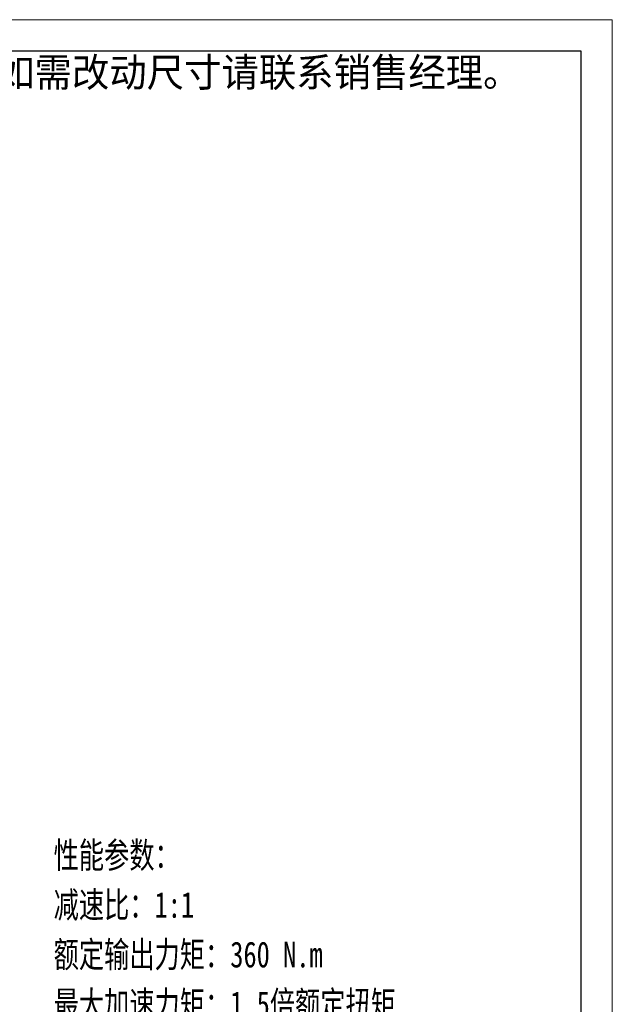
# Model space of a CAD drawing. Header units: millimetres. Extents: x -408 to 511, y -294 to 353.
# Tile 6 of 6: x 305 to 511, y 11 to 353. Entities that reach past the tile are written whole.
import ezdxf

# ---------------------------------------------------------------- set-up
doc = ezdxf.new("R2010")
doc.units = ezdxf.units.MM
doc.layers.add('6文字层', color=3, linetype='Continuous')
for name, color, linetype, lineweight in [('图框_外框线', 7, 'Continuous', 18), ('尺寸线层', 3, 'Continuous', 18), ('粗实线层', 7, 'Continuous', 35)]:
    doc.layers.add(name, color=color, linetype=linetype, lineweight=lineweight)
doc.styles.add('标准', font='txt', dxfattribs={"width": 0.667})

# ---------------------------------------------------------------- blocks, each defined once
blk = doc.blocks.new('提示字样')
at = {"layer": '6文字层', "insert": (1.21, 11.52), "char_height": 10, "width": 317.6795, "attachment_point": 1}
blk.add_mtext('{\\C1;此图为标准图，如需改动尺寸请联系销售经理。}', dxfattribs=at)

msp = doc.modelspace()

# ---------------------------------------------------------------- linework, layer by layer
at = {"layer": '图框_外框线', "color": 3}
msp.add_lwpolyline([(-403.658, -293.8993), (511.1499, -293.8993), (511.1499, 353.0006), (-403.658, 353.0006)], close=True, dxfattribs=at)
at = {"layer": '图框_外框线', "color": 3, "lineweight": 25}
msp.add_lwpolyline([(-349.2052, -283.0087), (500.2593, -283.0087), (500.2593, 342.11), (-349.2052, 342.11)], close=True, dxfattribs=at)

# ---------------------------------------------------------------- block references
at = {"layer": '粗实线层'}
msp.add_blockref('提示字样', (204.9823, 328.1988), dxfattribs=at)

# ---------------------------------------------------------------- texts
at = {"layer": '尺寸线层', "insert": (316.8333, 67.1599), "char_height": 9, "width": 175.244419, "attachment_point": 1, "line_spacing_factor": 1.15057, "style": '标准'}
msp.add_mtext('{\\W0.75;性能参数：\\P减速比：1:1\\P额定输出力矩：360 N.m\\P最大加速力矩：1.5倍额定扭矩\\P额定输入转速：1500 rpm\\P容许径向力：4800 N\\P容许轴向力：2400 N\\P回程间隙：≤6 arcmin\\P使用寿命：＞20000 h\\P使用温度：-10℃~80℃', dxfattribs=at)

doc.saveas('drawing.dxf')
